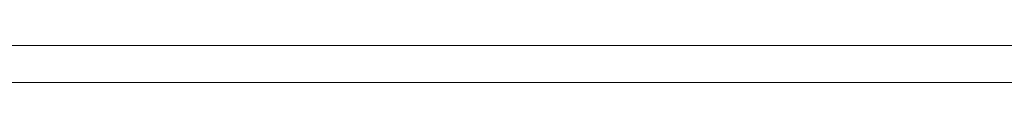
# Model space of a CAD drawing. Header units: millimetres. Extents: x 6814 to 76439, y 4251 to 11598.
# Tile 26 of 30: x 39187 to 40512, y 11548 to 11598. Entities that reach past the tile are written whole.
import ezdxf

# ---------------------------------------------------------------- set-up
doc = ezdxf.new("R2010")
doc.units = ezdxf.units.MM

msp = doc.modelspace()

# ---------------------------------------------------------------- linework, layer by layer
at = {"color": 1, "lineweight": 0}
msp.add_line((38722.49388035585, 11598.26245850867), (42922.49388035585, 11598.26245850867), dxfattribs=at)
at = {"lineweight": 0}
msp.add_line((38772.49388083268, 11548.26245862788), (42872.49388035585, 11548.26245838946), dxfattribs=at)

doc.saveas('drawing.dxf')
